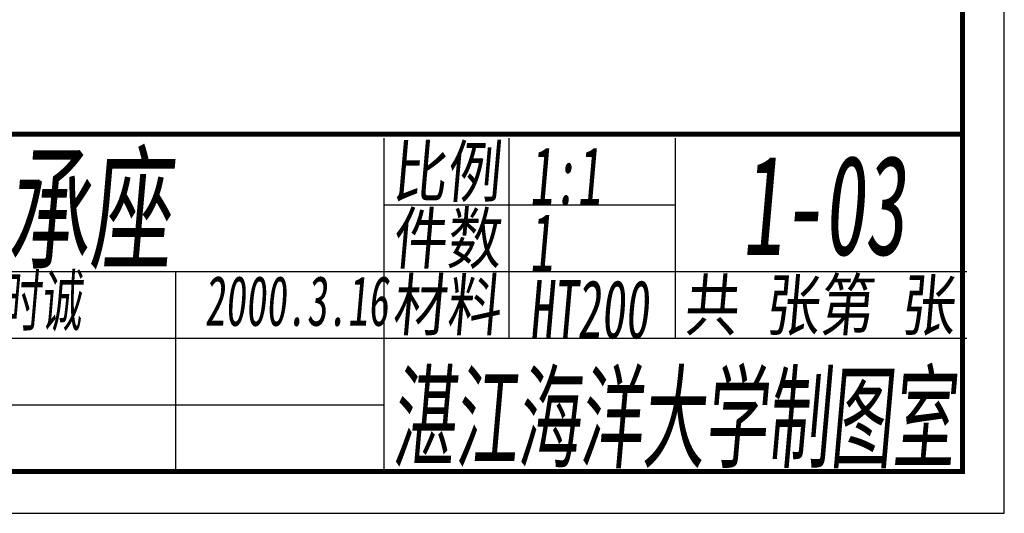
# Model space of a CAD drawing. Header units: millimetres. Extents: x -4100 to 426, y -95 to 2875.
# Tile 2 of 4: x -1837 to -655, y 570 to 1162. Entities that reach past the tile are written whole.
import ezdxf
from ezdxf.enums import TextEntityAlignment as Align

# ---------------------------------------------------------------- set-up
doc = ezdxf.new("R2010")
doc.units = ezdxf.units.MM
doc.linetypes.add('CENTER', pattern=[50.8, 31.75, -6.35, 6.35, -6.35])
doc.layers.add('中心线', color=1, linetype='CENTER', lineweight=25)
doc.layers.add('标注', color=5, linetype='Continuous')
doc.styles.add('TEXT', font='simfang.ttf', dxfattribs={"width": 0.7})

# ---------------------------------------------------------------- blocks, each defined once
blk = doc.blocks.new('A4')
for p, q in [((297, 0), (297, 210)), ((152.5, 45.5), (291.5, 45.5)), ((222.5, 45), (222.5, 5)), ((237.5, 45), (237.5, 21)), ((257.5, 45), (257.5, 21)), ((222.5, 37), (257.5, 37)), ((152.5, 29), (292.5, 29)), ((197.5, 29), (197.5, 5)), ((152.5, 21), (292.5, 21)), ((152.5, 13), (222.5, 13)), ((0, 0), (297, 0)), ((0, 0), (210, 0))]:
    blk.add_line(p, q)
at = {"const_width": 0.6}
blk.add_lwpolyline([(25, 5), (292, 5), (292, 205), (25, 205)], close=True, dxfattribs=at)
blk.add_lwpolyline([(292, 5), (292, 45.5), (152.5, 45.5), (152.5, 5), (292, 5)], dxfattribs=at)
at = {"style": 'TEXT', "oblique": 5}
for s, height, width, p, p2 in [('比例', 6, 0.782878, (223.5, 38), (236.5, 38)), ('件数', 6, 0.782878, (223.5, 30), (236.5, 30)), ('材料', 6, 0.782878, (223.5, 22), (236.5, 22)), ('共 张第 张', 6, 0.782878, (258.5, 22), (291, 22)), ('湛江海洋大学制图室', 10, 0.541992, (223.5, 6.5), (291, 6.5))]:
    blk.add_text(s, height=height, dxfattribs=dict(at, width=width)).set_placement(p, p2, align=Align.FIT)
at = {"style": 'TEXT', "oblique": 5, "width": 0.6}
for tag, p, height in [('BL', (240, 37), 7), ('TH', (265.5, 31), 12), ('TM', (167.5, 30.5), 12), ('JS', (240, 29), 7), ('SM', (171.5, 22.5), 6), ('RQ', (201, 22.5), 6), ('CL', (240, 21), 7)]:
    blk.add_attdef(tag, p, '', height=height, dxfattribs=at)
blk = doc.blocks.new('zhxz')
at = {"layer": '标注', "ltscale": 0.3}
blk.add_blockref('A4', (-362.5, 57), dxfattribs=at).add_auto_attribs({'JS': '1', 'BL': '1:1', 'CL': 'HT200', 'TM': '轴承座', 'SM': '肖时诚', 'RQ': '2000.3.16', 'TH': '1-03'})

msp = doc.modelspace()

# ---------------------------------------------------------------- block references
at = {"layer": '中心线', "xscale": 10, "yscale": 10, "zscale": 10}
msp.add_blockref('zhxz', (0, 0), dxfattribs=at)

doc.saveas('drawing.dxf')
